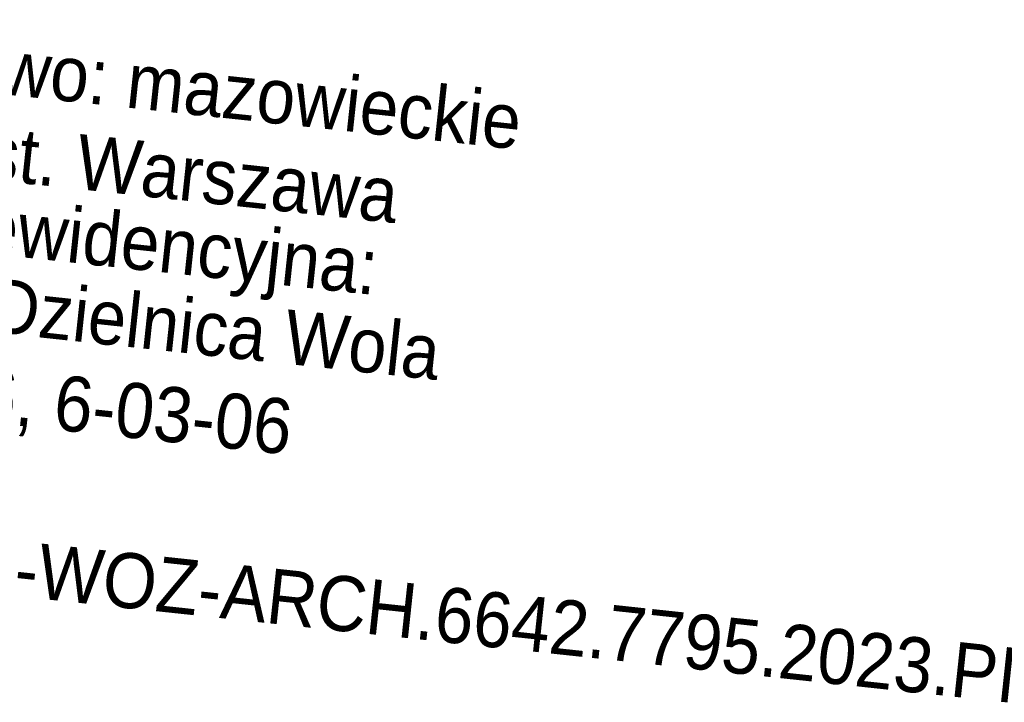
# Model space of a CAD drawing. Header units: millimetres. Extents: x -165388 to 921073, y -295343 to 494042.
# Tile 15 of 117: x -117947 to -91902, y -61725 to -43680. Entities that reach past the tile are written whole.
import ezdxf
from ezdxf.xclip import XClip

# ---------------------------------------------------------------- set-up
doc = ezdxf.new("R2010")
doc.units = ezdxf.units.MM
doc.header["$MEASUREMENT"] = 0
doc.header["$XCLIPFRAME"] = 0
doc.layers.add('7795.2023_2_Pieczątka na wyrysie_Nr_pióra__7', color=7, linetype='Continuous', lineweight=18)
doc.layers.add('Zagospodarowanie - Budynki', color=7, linetype='Continuous')
doc.styles.add('GENERATED_STYLE_1', font='txt')

# ---------------------------------------------------------------- blocks, each defined once
blk = doc.blocks.new('Rysunek_1_2', base_point=(-8073115860, -4958828181))
at = {"layer": '7795.2023_2_Pieczątka na wyrysie_Nr_pióra__7', "linetype": 'Continuous', "attachment_point": 7, "rotation": 353.8822, "style": 'GENERATED_STYLE_1'}
for s, insert, char_height in [('\\A1;{\\W0.900000x;\\fArial|b0|i0|c238|p38;Województwo: mazowieckie}', (-127452, -45122), 1455), ('\\A1;{\\W0.900000x;\\fArial|b0|i0|c238|p38;Powiat: m.st. Warszawa}', (-127428, -46999), 1455), ('\\A1;{\\W0.900000x;\\fArial|b0|i0|c238|p38;Jednostka ewidencyjna: }', (-127913, -49327), 1455), ('\\A1;{\\W0.900000x;\\fArial|b0|i0|c238|p38;146518_8, Dzielnica Wola}', (-127827, -51381), 1437), ('\\A1;{\\W0.900000x;\\fArial|b0|i0|c238|p38;Obręb: 0306, 6-03-06}', (-128265, -53755), 1455), ('\\A1;{\\W0.900000x;\\fArial|b0|i0|c238|p38;Nr kanc.: BG-WOZ-ARCH.6642.7795.2023.PIN}', (-128547, -57814), 1455)]:
    blk.add_mtext(s, dxfattribs=dict(at, insert=insert, char_height=char_height))

msp = doc.modelspace()

# ---------------------------------------------------------------- block references
at = {"layer": 'Zagospodarowanie - Budynki', "color": 151, "linetype": 'Continuous', "lineweight": 13, "true_color": 0x80c2ff}
ref = msp.add_blockref('Rysunek_1_2', (-8073115859.987, -4958828180.543), dxfattribs=at)
XClip(ref).set_block_clipping_path([(-157094.7839021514, -148080.1650051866), (-43180.5757127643, -160289.8069398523), (-31694.507992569, -53126.4423991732), (-145608.7161819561, -40916.8004645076)])

doc.saveas('drawing.dxf')
